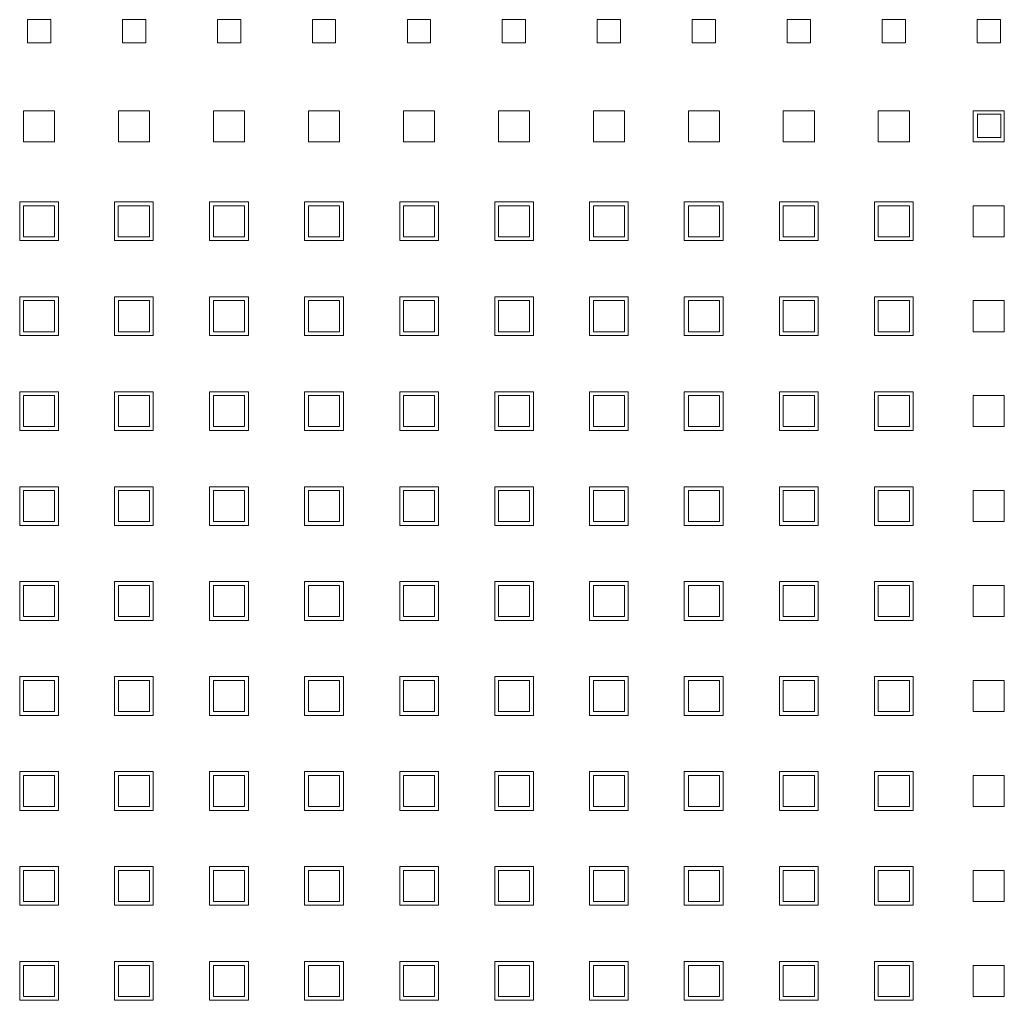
# Model space of a CAD drawing. Header units: millimetres. Extents: x -5941 to 19721, y -9230 to 6433.
# Tile 102 of 204: x 5874 to 5886, y -3913 to -3901. Entities that reach past the tile are written whole.
import ezdxf

# ---------------------------------------------------------------- set-up
doc = ezdxf.new("R2010")
doc.units = ezdxf.units.MM
doc.layers.add('GL-urzadzenia', color=6, linetype='Continuous', lineweight=20)

# ---------------------------------------------------------------- blocks, each defined once
blk = doc.blocks.new('RSen_55_ME_FB_SOg - fxza50a2veb - fully flat decoration panel - SH_daikin_tbq - standard-4997338-bottom')
at = {"lineweight": 18}
for p, q in [((47.47, 182), (47.47, 185)), ((47.47, 185), (50.47, 185)), ((50.47, 185), (50.47, 182)), ((59.7, 182), (59.7, 185)), ((59.7, 185), (62.7, 185)), ((62.7, 185), (62.7, 182)), ((71.93, 182), (71.93, 185)), ((71.93, 185), (74.93, 185)), ((74.93, 185), (74.93, 182)), ((84.16, 182), (84.16, 185)), ((84.16, 185), (87.16, 185)), ((87.16, 185), (87.16, 182)), ((96.39, 182), (96.39, 185)), ((96.39, 185), (99.39, 185)), ((99.39, 185), (99.39, 182)), ((108.62, 182), (108.62, 185)), ((108.62, 185), (111.62, 185)), ((111.62, 185), (111.62, 182)), ((120.85, 182), (120.85, 185)), ((120.85, 185), (123.85, 185)), ((123.85, 185), (123.85, 182)), ((133.08, 182), (133.08, 185)), ((133.08, 185), (136.08, 185)), ((136.08, 185), (136.08, 182)), ((145.31, 182), (145.31, 185)), ((145.31, 185), (148.31, 185)), ((148.31, 185), (148.31, 182)), ((157.54, 182), (157.54, 185)), ((157.54, 185), (160.54, 185)), ((160.54, 185), (160.54, 182)), ((169.77, 182), (169.77, 185)), ((169.77, 185), (172.77, 185)), ((172.77, 185), (172.77, 182)), ((50.47, 182), (47.47, 182)), ((62.7, 182), (59.7, 182)), ((74.93, 182), (71.93, 182)), ((87.16, 182), (84.16, 182)), ((99.39, 182), (96.39, 182)), ((111.62, 182), (108.62, 182)), ((123.85, 182), (120.85, 182)), ((136.08, 182), (133.08, 182)), ((148.31, 182), (145.31, 182)), ((160.54, 182), (157.54, 182)), ((172.77, 182), (169.77, 182)), ((46.97, 173.27), (50.97, 173.27)), ((46.97, 169.27), (46.97, 173.27)), ((50.97, 173.27), (50.97, 169.27)), ((59.2, 173.27), (63.2, 173.27)), ((59.2, 169.27), (59.2, 173.27)), ((63.2, 173.27), (63.2, 169.27)), ((71.43, 173.27), (75.43, 173.27)), ((71.43, 169.27), (71.43, 173.27)), ((75.43, 173.27), (75.43, 169.27)), ((83.66, 173.27), (87.66, 173.27)), ((83.66, 169.27), (83.66, 173.27)), ((87.66, 173.27), (87.66, 169.27)), ((95.89, 173.27), (99.89, 173.27)), ((95.89, 169.27), (95.89, 173.27)), ((99.89, 173.27), (99.89, 169.27)), ((108.12, 173.27), (112.12, 173.27)), ((108.12, 169.27), (108.12, 173.27)), ((112.12, 173.27), (112.12, 169.27)), ((120.35, 173.27), (124.35, 173.27)), ((120.35, 169.27), (120.35, 173.27)), ((124.35, 173.27), (124.35, 169.27)), ((132.58, 173.27), (136.58, 173.27)), ((132.58, 169.27), (132.58, 173.27)), ((136.58, 173.27), (136.58, 169.27)), ((144.81, 173.27), (148.81, 173.27)), ((144.81, 169.27), (144.81, 173.27)), ((148.81, 173.27), (148.81, 169.27)), ((157.04, 173.27), (161.04, 173.27)), ((157.04, 169.27), (157.04, 173.27)), ((161.04, 173.27), (161.04, 169.27)), ((169.27, 173.27), (173.27, 173.27)), ((169.27, 169.27), (169.27, 173.27)), ((169.8, 172.83), (169.8, 169.83)), ((172.8, 172.83), (169.8, 172.83)), ((172.8, 169.83), (172.8, 172.83)), ((173.27, 173.27), (173.27, 169.27)), ((50.97, 169.27), (46.97, 169.27)), ((63.2, 169.27), (59.2, 169.27)), ((75.43, 169.27), (71.43, 169.27)), ((87.66, 169.27), (83.66, 169.27)), ((99.89, 169.27), (95.89, 169.27)), ((112.12, 169.27), (108.12, 169.27)), ((124.35, 169.27), (120.35, 169.27)), ((136.58, 169.27), (132.58, 169.27)), ((148.81, 169.27), (144.81, 169.27)), ((161.04, 169.27), (157.04, 169.27)), ((173.27, 169.27), (169.27, 169.27)), ((169.8, 169.83), (172.8, 169.83)), ((46.47, 156.54), (46.47, 161.54)), ((46.47, 161.54), (51.47, 161.54)), ((50.97, 161.04), (46.97, 161.04)), ((46.97, 161.04), (46.97, 157.04)), ((50.97, 157.04), (50.97, 161.04)), ((51.47, 161.54), (51.47, 156.54)), ((58.67, 156.54), (58.67, 161.54)), ((58.67, 161.54), (63.67, 161.54)), ((63.17, 161.04), (59.17, 161.04)), ((59.17, 161.04), (59.17, 157.04)), ((63.17, 157.04), (63.17, 161.04)), ((63.67, 161.54), (63.67, 156.54)), ((70.93, 156.54), (70.93, 161.54)), ((70.93, 161.54), (75.93, 161.54)), ((75.43, 161.04), (71.43, 161.04)), ((71.43, 161.04), (71.43, 157.04)), ((75.43, 157.04), (75.43, 161.04)), ((75.93, 161.54), (75.93, 156.54)), ((83.16, 156.54), (83.16, 161.54)), ((83.16, 161.54), (88.16, 161.54)), ((87.66, 161.04), (83.66, 161.04)), ((83.66, 161.04), (83.66, 157.04)), ((87.66, 157.04), (87.66, 161.04)), ((88.16, 161.54), (88.16, 156.54)), ((95.42, 156.54), (95.42, 161.54)), ((95.42, 161.54), (100.42, 161.54)), ((99.89, 161.04), (95.89, 161.04)), ((95.89, 161.04), (95.89, 157.04)), ((99.89, 157.04), (99.89, 161.04)), ((100.42, 161.54), (100.42, 156.54)), ((107.65, 156.54), (107.65, 161.54)), ((107.65, 161.54), (112.65, 161.54)), ((112.12, 161.04), (108.12, 161.04)), ((108.12, 161.04), (108.12, 157.04)), ((112.12, 157.04), (112.12, 161.04)), ((112.65, 161.54), (112.65, 156.54)), ((119.85, 156.54), (119.85, 161.54)), ((119.85, 161.54), (124.85, 161.54)), ((124.35, 161.04), (120.35, 161.04)), ((120.35, 161.04), (120.35, 157.04)), ((124.35, 157.04), (124.35, 161.04)), ((124.85, 161.54), (124.85, 156.54)), ((132.05, 156.54), (132.05, 161.54)), ((132.05, 161.54), (137.05, 161.54)), ((136.58, 161.04), (132.58, 161.04)), ((132.58, 161.04), (132.58, 157.04)), ((136.58, 157.04), (136.58, 161.04)), ((137.05, 161.54), (137.05, 156.54)), ((144.31, 156.54), (144.31, 161.54)), ((144.31, 161.54), (149.31, 161.54)), ((148.81, 161.04), (144.81, 161.04)), ((144.81, 161.04), (144.81, 157.04)), ((148.81, 157.04), (148.81, 161.04)), ((149.31, 161.54), (149.31, 156.54)), ((156.54, 156.54), (156.54, 161.54)), ((156.54, 161.54), (161.54, 161.54)), ((161.04, 161.04), (157.04, 161.04)), ((157.04, 161.04), (157.04, 157.04)), ((161.04, 157.04), (161.04, 161.04)), ((161.54, 161.54), (161.54, 156.54)), ((169.27, 161.04), (173.27, 161.04)), ((169.27, 157.04), (169.27, 161.04)), ((173.27, 161.04), (173.27, 157.04)), ((51.47, 156.54), (46.47, 156.54)), ((46.97, 157.04), (50.97, 157.04)), ((63.67, 156.54), (58.67, 156.54)), ((59.17, 157.04), (63.17, 157.04)), ((75.93, 156.54), (70.93, 156.54)), ((71.43, 157.04), (75.43, 157.04)), ((88.16, 156.54), (83.16, 156.54)), ((83.66, 157.04), (87.66, 157.04)), ((100.42, 156.54), (95.42, 156.54)), ((95.89, 157.04), (99.89, 157.04)), ((112.65, 156.54), (107.65, 156.54)), ((108.12, 157.04), (112.12, 157.04)), ((124.85, 156.54), (119.85, 156.54)), ((120.35, 157.04), (124.35, 157.04)), ((137.05, 156.54), (132.05, 156.54)), ((132.58, 157.04), (136.58, 157.04)), ((149.31, 156.54), (144.31, 156.54)), ((144.81, 157.04), (148.81, 157.04)), ((161.54, 156.54), (156.54, 156.54)), ((157.04, 157.04), (161.04, 157.04)), ((173.27, 157.04), (169.27, 157.04)), ((46.47, 144.31), (46.47, 149.31)), ((46.47, 149.31), (51.47, 149.31)), ((50.97, 148.81), (46.97, 148.81)), ((46.97, 148.81), (46.97, 144.81)), ((50.97, 144.81), (50.97, 148.81)), ((51.47, 149.31), (51.47, 144.31)), ((58.67, 144.31), (58.67, 149.31)), ((58.67, 149.31), (63.67, 149.31)), ((63.2, 148.81), (59.2, 148.81)), ((59.2, 148.81), (59.2, 144.81)), ((63.2, 144.81), (63.2, 148.81)), ((63.67, 149.31), (63.67, 144.31)), ((70.93, 144.31), (70.93, 149.31)), ((70.93, 149.31), (75.93, 149.31)), ((75.43, 148.81), (71.43, 148.81)), ((71.43, 148.81), (71.43, 144.81)), ((75.43, 144.81), (75.43, 148.81)), ((75.93, 149.31), (75.93, 144.31)), ((83.16, 144.31), (83.16, 149.31)), ((83.16, 149.31), (88.16, 149.31)), ((87.66, 148.81), (83.66, 148.81)), ((83.66, 148.81), (83.66, 144.81)), ((87.66, 144.81), (87.66, 148.81)), ((88.16, 149.31), (88.16, 144.31)), ((95.42, 144.31), (95.42, 149.31)), ((95.42, 149.31), (100.42, 149.31)), ((99.89, 148.81), (95.89, 148.81)), ((95.89, 148.81), (95.89, 144.81)), ((99.89, 144.81), (99.89, 148.81)), ((100.42, 149.31), (100.42, 144.31)), ((107.65, 144.31), (107.65, 149.31)), ((107.65, 149.31), (112.65, 149.31)), ((112.12, 148.81), (108.12, 148.81)), ((108.12, 148.81), (108.12, 144.81)), ((112.12, 144.81), (112.12, 148.81)), ((112.65, 149.31), (112.65, 144.31)), ((119.85, 144.31), (119.85, 149.31)), ((119.85, 149.31), (124.85, 149.31)), ((124.35, 148.81), (120.35, 148.81)), ((120.35, 148.81), (120.35, 144.81)), ((124.35, 144.81), (124.35, 148.81)), ((124.85, 149.31), (124.85, 144.31)), ((132.05, 144.31), (132.05, 149.31)), ((132.05, 149.31), (137.05, 149.31)), ((136.58, 148.81), (132.58, 148.81)), ((132.58, 148.81), (132.58, 144.81)), ((136.58, 144.81), (136.58, 148.81)), ((137.05, 149.31), (137.05, 144.31)), ((144.31, 144.31), (144.31, 149.31)), ((144.31, 149.31), (149.31, 149.31)), ((148.81, 148.81), (144.81, 148.81)), ((144.81, 148.81), (144.81, 144.81)), ((148.81, 144.81), (148.81, 148.81)), ((149.31, 149.31), (149.31, 144.31)), ((156.54, 144.31), (156.54, 149.31)), ((156.54, 149.31), (161.54, 149.31)), ((161.04, 148.81), (157.04, 148.81)), ((157.04, 148.81), (157.04, 144.81)), ((161.04, 144.81), (161.04, 148.81)), ((161.54, 149.31), (161.54, 144.31)), ((169.27, 148.81), (173.27, 148.81)), ((169.27, 144.81), (169.27, 148.81)), ((173.27, 148.81), (173.27, 144.81)), ((46.97, 144.81), (50.97, 144.81)), ((59.2, 144.81), (63.2, 144.81)), ((71.43, 144.81), (75.43, 144.81)), ((83.66, 144.81), (87.66, 144.81)), ((95.89, 144.81), (99.89, 144.81)), ((108.12, 144.81), (112.12, 144.81)), ((120.35, 144.81), (124.35, 144.81)), ((132.58, 144.81), (136.58, 144.81)), ((144.81, 144.81), (148.81, 144.81)), ((157.04, 144.81), (161.04, 144.81)), ((173.27, 144.81), (169.27, 144.81)), ((51.47, 144.31), (46.47, 144.31)), ((63.67, 144.31), (58.67, 144.31)), ((75.93, 144.31), (70.93, 144.31)), ((88.16, 144.31), (83.16, 144.31)), ((100.42, 144.31), (95.42, 144.31)), ((112.65, 144.31), (107.65, 144.31)), ((124.85, 144.31), (119.85, 144.31)), ((137.05, 144.31), (132.05, 144.31)), ((149.31, 144.31), (144.31, 144.31)), ((161.54, 144.31), (156.54, 144.31)), ((46.47, 132.08), (46.47, 137.08)), ((46.47, 137.08), (51.47, 137.08)), ((51.47, 137.08), (51.47, 132.08)), ((58.67, 132.08), (58.67, 137.08)), ((58.67, 137.08), (63.67, 137.08)), ((63.67, 137.08), (63.67, 132.08)), ((70.93, 132.08), (70.93, 137.08)), ((70.93, 137.08), (75.93, 137.08)), ((75.93, 137.08), (75.93, 132.08)), ((83.16, 132.08), (83.16, 137.08)), ((83.16, 137.08), (88.16, 137.08)), ((88.16, 137.08), (88.16, 132.08)), ((95.42, 132.08), (95.42, 137.08)), ((95.42, 137.08), (100.42, 137.08)), ((100.42, 137.08), (100.42, 132.08)), ((107.65, 132.08), (107.65, 137.08)), ((107.65, 137.08), (112.65, 137.08)), ((112.65, 137.08), (112.65, 132.08)), ((119.85, 132.08), (119.85, 137.08)), ((119.85, 137.08), (124.85, 137.08)), ((124.85, 137.08), (124.85, 132.08)), ((132.05, 132.08), (132.05, 137.08)), ((132.05, 137.08), (137.05, 137.08)), ((137.05, 137.08), (137.05, 132.08)), ((144.31, 132.08), (144.31, 137.08)), ((144.31, 137.08), (149.31, 137.08)), ((149.31, 137.08), (149.31, 132.08)), ((156.54, 132.08), (156.54, 137.08)), ((156.54, 137.08), (161.54, 137.08)), ((161.54, 137.08), (161.54, 132.08)), ((50.97, 136.58), (46.97, 136.58)), ((46.97, 136.58), (46.97, 132.58)), ((50.97, 132.58), (50.97, 136.58)), ((63.2, 136.58), (59.2, 136.58)), ((59.2, 136.58), (59.2, 132.58)), ((63.2, 132.58), (63.2, 136.58)), ((75.43, 136.58), (71.43, 136.58)), ((71.43, 136.58), (71.43, 132.58)), ((75.43, 132.58), (75.43, 136.58)), ((87.66, 136.58), (83.66, 136.58)), ((83.66, 136.58), (83.66, 132.58)), ((87.66, 132.58), (87.66, 136.58)), ((99.89, 136.58), (95.89, 136.58)), ((95.89, 136.58), (95.89, 132.58)), ((99.89, 132.58), (99.89, 136.58)), ((112.12, 136.58), (108.12, 136.58)), ((108.12, 136.58), (108.12, 132.58)), ((112.12, 132.58), (112.12, 136.58)), ((124.35, 136.58), (120.35, 136.58)), ((120.35, 136.58), (120.35, 132.58)), ((124.35, 132.58), (124.35, 136.58)), ((136.58, 136.58), (132.58, 136.58)), ((132.58, 136.58), (132.58, 132.58)), ((136.58, 132.58), (136.58, 136.58)), ((148.81, 136.58), (144.81, 136.58)), ((144.81, 136.58), (144.81, 132.58)), ((148.81, 132.58), (148.81, 136.58)), ((161.04, 136.58), (157.04, 136.58)), ((157.04, 136.58), (157.04, 132.58)), ((161.04, 132.58), (161.04, 136.58)), ((169.27, 136.58), (173.27, 136.58)), ((169.27, 132.58), (169.27, 136.58)), ((173.27, 136.58), (173.27, 132.58)), ((51.47, 132.08), (46.47, 132.08)), ((46.97, 132.58), (50.97, 132.58)), ((63.67, 132.08), (58.67, 132.08)), ((59.2, 132.58), (63.2, 132.58)), ((75.93, 132.08), (70.93, 132.08)), ((71.43, 132.58), (75.43, 132.58)), ((88.16, 132.08), (83.16, 132.08)), ((83.66, 132.58), (87.66, 132.58)), ((100.42, 132.08), (95.42, 132.08)), ((95.89, 132.58), (99.89, 132.58)), ((112.65, 132.08), (107.65, 132.08)), ((108.12, 132.58), (112.12, 132.58)), ((124.85, 132.08), (119.85, 132.08)), ((120.35, 132.58), (124.35, 132.58)), ((137.05, 132.08), (132.05, 132.08)), ((132.58, 132.58), (136.58, 132.58)), ((149.31, 132.08), (144.31, 132.08)), ((144.81, 132.58), (148.81, 132.58)), ((161.54, 132.08), (156.54, 132.08)), ((157.04, 132.58), (161.04, 132.58)), ((173.27, 132.58), (169.27, 132.58)), ((46.47, 119.85), (46.47, 124.85)), ((46.47, 124.85), (51.47, 124.85)), ((50.97, 124.35), (46.97, 124.35)), ((46.97, 124.35), (46.97, 120.35)), ((50.97, 120.35), (50.97, 124.35)), ((51.47, 124.85), (51.47, 119.85)), ((58.67, 119.85), (58.67, 124.85)), ((58.67, 124.85), (63.67, 124.85)), ((63.2, 124.35), (59.2, 124.35)), ((59.2, 124.35), (59.2, 120.35)), ((63.2, 120.35), (63.2, 124.35)), ((63.67, 124.85), (63.67, 119.85)), ((70.93, 119.85), (70.93, 124.85)), ((70.93, 124.85), (75.93, 124.85)), ((75.43, 124.35), (71.43, 124.35)), ((71.43, 124.35), (71.43, 120.35)), ((75.43, 120.35), (75.43, 124.35)), ((75.93, 124.85), (75.93, 119.85)), ((83.16, 119.85), (83.16, 124.85)), ((83.16, 124.85), (88.16, 124.85)), ((87.66, 124.35), (83.66, 124.35)), ((83.66, 124.35), (83.66, 120.35)), ((87.66, 120.35), (87.66, 124.35)), ((88.16, 124.85), (88.16, 119.85)), ((95.42, 119.85), (95.42, 124.85)), ((95.42, 124.85), (100.42, 124.85)), ((99.89, 124.35), (95.89, 124.35)), ((95.89, 124.35), (95.89, 120.35)), ((99.89, 120.35), (99.89, 124.35)), ((100.42, 124.85), (100.42, 119.85)), ((107.65, 119.85), (107.65, 124.85)), ((107.65, 124.85), (112.65, 124.85)), ((112.12, 124.35), (108.12, 124.35)), ((108.12, 124.35), (108.12, 120.35)), ((112.12, 120.35), (112.12, 124.35)), ((112.65, 124.85), (112.65, 119.85)), ((119.85, 119.85), (119.85, 124.85)), ((119.85, 124.85), (124.85, 124.85)), ((124.35, 124.35), (120.35, 124.35)), ((120.35, 124.35), (120.35, 120.35)), ((124.35, 120.35), (124.35, 124.35)), ((124.85, 124.85), (124.85, 119.85)), ((132.05, 119.85), (132.05, 124.85)), ((132.05, 124.85), (137.05, 124.85)), ((136.58, 124.35), (132.58, 124.35)), ((132.58, 124.35), (132.58, 120.35)), ((136.58, 120.35), (136.58, 124.35)), ((137.05, 124.85), (137.05, 119.85)), ((144.31, 119.85), (144.31, 124.85)), ((144.31, 124.85), (149.31, 124.85)), ((148.81, 124.35), (144.81, 124.35)), ((144.81, 124.35), (144.81, 120.35)), ((148.81, 120.35), (148.81, 124.35)), ((149.31, 124.85), (149.31, 119.85)), ((156.54, 119.85), (156.54, 124.85)), ((156.54, 124.85), (161.54, 124.85)), ((161.04, 124.35), (157.04, 124.35)), ((157.04, 124.35), (157.04, 120.35)), ((161.04, 120.35), (161.04, 124.35)), ((161.54, 124.85), (161.54, 119.85)), ((169.27, 124.35), (173.27, 124.35)), ((169.27, 120.35), (169.27, 124.35)), ((173.27, 124.35), (173.27, 120.35)), ((51.47, 119.85), (46.47, 119.85)), ((46.97, 120.35), (50.97, 120.35)), ((63.67, 119.85), (58.67, 119.85)), ((59.2, 120.35), (63.2, 120.35)), ((75.93, 119.85), (70.93, 119.85)), ((71.43, 120.35), (75.43, 120.35)), ((88.16, 119.85), (83.16, 119.85)), ((83.66, 120.35), (87.66, 120.35)), ((100.42, 119.85), (95.42, 119.85)), ((95.89, 120.35), (99.89, 120.35)), ((112.65, 119.85), (107.65, 119.85)), ((108.12, 120.35), (112.12, 120.35)), ((124.85, 119.85), (119.85, 119.85)), ((120.35, 120.35), (124.35, 120.35)), ((137.05, 119.85), (132.05, 119.85)), ((132.58, 120.35), (136.58, 120.35)), ((149.31, 119.85), (144.31, 119.85)), ((144.81, 120.35), (148.81, 120.35)), ((161.54, 119.85), (156.54, 119.85)), ((157.04, 120.35), (161.04, 120.35)), ((173.27, 120.35), (169.27, 120.35)), ((46.47, 107.62), (46.47, 112.62)), ((46.47, 112.62), (51.47, 112.62)), ((50.97, 112.12), (46.97, 112.12)), ((46.97, 112.12), (46.97, 108.12)), ((50.97, 108.12), (50.97, 112.12)), ((51.47, 112.62), (51.47, 107.62)), ((58.67, 107.62), (58.67, 112.62)), ((58.67, 112.62), (63.67, 112.62)), ((63.2, 112.12), (59.2, 112.12)), ((59.2, 112.12), (59.2, 108.12)), ((63.2, 108.12), (63.2, 112.12)), ((63.67, 112.62), (63.67, 107.62)), ((70.93, 107.62), (70.93, 112.62)), ((70.93, 112.62), (75.93, 112.62)), ((75.43, 112.12), (71.43, 112.12)), ((71.43, 112.12), (71.43, 108.12)), ((75.43, 108.12), (75.43, 112.12)), ((75.93, 112.62), (75.93, 107.62)), ((83.16, 107.62), (83.16, 112.62)), ((83.16, 112.62), (88.16, 112.62)), ((87.66, 112.12), (83.66, 112.12)), ((83.66, 112.12), (83.66, 108.12)), ((87.66, 108.12), (87.66, 112.12)), ((88.16, 112.62), (88.16, 107.62)), ((95.42, 107.62), (95.42, 112.62)), ((95.42, 112.62), (100.42, 112.62)), ((99.89, 112.12), (95.89, 112.12)), ((95.89, 112.12), (95.89, 108.12)), ((99.89, 108.12), (99.89, 112.12)), ((100.42, 112.62), (100.42, 107.62)), ((107.65, 107.62), (107.65, 112.62)), ((107.65, 112.62), (112.65, 112.62)), ((112.12, 112.12), (108.12, 112.12)), ((108.12, 112.12), (108.12, 108.12)), ((112.12, 108.12), (112.12, 112.12)), ((112.65, 112.62), (112.65, 107.62)), ((119.85, 107.62), (119.85, 112.62)), ((119.85, 112.62), (124.85, 112.62)), ((124.35, 112.12), (120.35, 112.12)), ((120.35, 112.12), (120.35, 108.12)), ((124.35, 108.12), (124.35, 112.12)), ((124.85, 112.62), (124.85, 107.62)), ((132.05, 107.62), (132.05, 112.62)), ((132.05, 112.62), (137.05, 112.62)), ((136.58, 112.12), (132.58, 112.12)), ((132.58, 112.12), (132.58, 108.12)), ((136.58, 108.12), (136.58, 112.12)), ((137.05, 112.62), (137.05, 107.62)), ((144.31, 107.62), (144.31, 112.62)), ((144.31, 112.62), (149.31, 112.62)), ((148.81, 112.12), (144.81, 112.12)), ((144.81, 112.12), (144.81, 108.12)), ((148.81, 108.12), (148.81, 112.12)), ((149.31, 112.62), (149.31, 107.62)), ((156.54, 107.62), (156.54, 112.62)), ((156.54, 112.62), (161.54, 112.62)), ((161.04, 112.12), (157.04, 112.12)), ((157.04, 112.12), (157.04, 108.12)), ((161.04, 108.12), (161.04, 112.12)), ((161.54, 112.62), (161.54, 107.62)), ((169.27, 112.12), (173.27, 112.12)), ((169.27, 108.12), (169.27, 112.12)), ((173.27, 112.12), (173.27, 108.12)), ((46.97, 108.12), (50.97, 108.12)), ((59.2, 108.12), (63.2, 108.12)), ((71.43, 108.12), (75.43, 108.12)), ((83.66, 108.12), (87.66, 108.12)), ((95.89, 108.12), (99.89, 108.12)), ((108.12, 108.12), (112.12, 108.12)), ((120.35, 108.12), (124.35, 108.12)), ((132.58, 108.12), (136.58, 108.12)), ((144.81, 108.12), (148.81, 108.12)), ((157.04, 108.12), (161.04, 108.12)), ((173.27, 108.12), (169.27, 108.12)), ((51.47, 107.62), (46.47, 107.62)), ((63.67, 107.62), (58.67, 107.62)), ((75.93, 107.62), (70.93, 107.62)), ((88.16, 107.62), (83.16, 107.62)), ((100.42, 107.62), (95.42, 107.62)), ((112.65, 107.62), (107.65, 107.62)), ((124.85, 107.62), (119.85, 107.62)), ((137.05, 107.62), (132.05, 107.62)), ((149.31, 107.62), (144.31, 107.62)), ((161.54, 107.62), (156.54, 107.62)), ((46.47, 95.39), (46.47, 100.39)), ((46.47, 100.39), (51.47, 100.39)), ((51.47, 100.39), (51.47, 95.39)), ((58.67, 95.39), (58.67, 100.39)), ((58.67, 100.39), (63.67, 100.39)), ((63.67, 100.39), (63.67, 95.39)), ((70.93, 95.39), (70.93, 100.39)), ((70.93, 100.39), (75.93, 100.39)), ((75.93, 100.39), (75.93, 95.39)), ((83.16, 95.39), (83.16, 100.39)), ((83.16, 100.39), (88.16, 100.39)), ((88.16, 100.39), (88.16, 95.39)), ((95.42, 95.39), (95.42, 100.39)), ((95.42, 100.39), (100.42, 100.39)), ((100.42, 100.39), (100.42, 95.39)), ((107.65, 95.39), (107.65, 100.39)), ((107.65, 100.39), (112.65, 100.39)), ((112.65, 100.39), (112.65, 95.39)), ((119.85, 95.39), (119.85, 100.39)), ((119.85, 100.39), (124.85, 100.39)), ((124.85, 100.39), (124.85, 95.39)), ((132.05, 95.39), (132.05, 100.39)), ((132.05, 100.39), (137.05, 100.39)), ((137.05, 100.39), (137.05, 95.39)), ((144.31, 95.39), (144.31, 100.39)), ((144.31, 100.39), (149.31, 100.39)), ((149.31, 100.39), (149.31, 95.39)), ((156.54, 95.39), (156.54, 100.39)), ((156.54, 100.39), (161.54, 100.39)), ((161.54, 100.39), (161.54, 95.39)), ((50.97, 99.89), (46.97, 99.89)), ((46.97, 99.89), (46.97, 95.89)), ((50.97, 95.89), (50.97, 99.89)), ((63.2, 99.89), (59.2, 99.89)), ((59.2, 99.89), (59.2, 95.89)), ((63.2, 95.89), (63.2, 99.89)), ((75.43, 99.89), (71.43, 99.89)), ((71.43, 99.89), (71.43, 95.89)), ((75.43, 95.89), (75.43, 99.89)), ((87.66, 99.89), (83.66, 99.89)), ((83.66, 99.89), (83.66, 95.89)), ((87.66, 95.89), (87.66, 99.89)), ((99.89, 99.89), (95.89, 99.89)), ((95.89, 99.89), (95.89, 95.89)), ((99.89, 95.89), (99.89, 99.89)), ((112.12, 99.89), (108.12, 99.89)), ((108.12, 99.89), (108.12, 95.89)), ((112.12, 95.89), (112.12, 99.89)), ((124.35, 99.89), (120.35, 99.89)), ((120.35, 99.89), (120.35, 95.89)), ((124.35, 95.89), (124.35, 99.89)), ((136.58, 99.89), (132.58, 99.89)), ((132.58, 99.89), (132.58, 95.89)), ((136.58, 95.89), (136.58, 99.89)), ((148.81, 99.89), (144.81, 99.89)), ((144.81, 99.89), (144.81, 95.89)), ((148.81, 95.89), (148.81, 99.89)), ((161.04, 99.89), (157.04, 99.89)), ((157.04, 99.89), (157.04, 95.89)), ((161.04, 95.89), (161.04, 99.89)), ((169.27, 99.89), (173.27, 99.89)), ((169.27, 95.89), (169.27, 99.89)), ((173.27, 99.89), (173.27, 95.89)), ((51.47, 95.39), (46.47, 95.39)), ((46.97, 95.89), (50.97, 95.89)), ((63.67, 95.39), (58.67, 95.39)), ((59.2, 95.89), (63.2, 95.89)), ((75.93, 95.39), (70.93, 95.39)), ((71.43, 95.89), (75.43, 95.89)), ((88.16, 95.39), (83.16, 95.39)), ((83.66, 95.89), (87.66, 95.89)), ((100.42, 95.39), (95.42, 95.39)), ((95.89, 95.89), (99.89, 95.89)), ((112.65, 95.39), (107.65, 95.39)), ((108.12, 95.89), (112.12, 95.89)), ((124.85, 95.39), (119.85, 95.39)), ((120.35, 95.89), (124.35, 95.89)), ((137.05, 95.39), (132.05, 95.39)), ((132.58, 95.89), (136.58, 95.89)), ((149.31, 95.39), (144.31, 95.39)), ((144.81, 95.89), (148.81, 95.89)), ((161.54, 95.39), (156.54, 95.39)), ((157.04, 95.89), (161.04, 95.89)), ((173.27, 95.89), (169.27, 95.89)), ((46.47, 83.16), (46.47, 88.16)), ((46.47, 88.16), (51.47, 88.16)), ((50.97, 87.66), (46.97, 87.66)), ((46.97, 87.66), (46.97, 83.66)), ((50.97, 83.66), (50.97, 87.66)), ((51.47, 88.16), (51.47, 83.16)), ((58.67, 83.16), (58.67, 88.16)), ((58.67, 88.16), (63.67, 88.16)), ((63.2, 87.66), (59.2, 87.66)), ((59.2, 87.66), (59.2, 83.66)), ((63.2, 83.66), (63.2, 87.66)), ((63.67, 88.16), (63.67, 83.16)), ((70.93, 83.16), (70.93, 88.16)), ((70.93, 88.16), (75.93, 88.16)), ((75.43, 87.66), (71.43, 87.66)), ((71.43, 87.66), (71.43, 83.66)), ((75.43, 83.66), (75.43, 87.66)), ((75.93, 88.16), (75.93, 83.16)), ((83.16, 83.16), (83.16, 88.16)), ((83.16, 88.16), (88.16, 88.16)), ((87.66, 87.66), (83.66, 87.66)), ((83.66, 87.66), (83.66, 83.66)), ((87.66, 83.66), (87.66, 87.66)), ((88.16, 88.16), (88.16, 83.16)), ((95.42, 83.16), (95.42, 88.16)), ((95.42, 88.16), (100.42, 88.16)), ((99.89, 87.66), (95.89, 87.66)), ((95.89, 87.66), (95.89, 83.66)), ((99.89, 83.66), (99.89, 87.66)), ((100.42, 88.16), (100.42, 83.16)), ((107.65, 83.16), (107.65, 88.16)), ((107.65, 88.16), (112.65, 88.16)), ((112.12, 87.66), (108.12, 87.66)), ((108.12, 87.66), (108.12, 83.66)), ((112.12, 83.66), (112.12, 87.66)), ((112.65, 88.16), (112.65, 83.16)), ((119.85, 83.16), (119.85, 88.16)), ((119.85, 88.16), (124.85, 88.16)), ((124.35, 87.66), (120.35, 87.66)), ((120.35, 87.66), (120.35, 83.66)), ((124.35, 83.66), (124.35, 87.66)), ((124.85, 88.16), (124.85, 83.16)), ((132.05, 83.16), (132.05, 88.16)), ((132.05, 88.16), (137.05, 88.16)), ((136.58, 87.66), (132.58, 87.66)), ((132.58, 87.66), (132.58, 83.66)), ((136.58, 83.66), (136.58, 87.66)), ((137.05, 88.16), (137.05, 83.16)), ((144.31, 83.16), (144.31, 88.16)), ((144.31, 88.16), (149.31, 88.16)), ((148.81, 87.66), (144.81, 87.66)), ((144.81, 87.66), (144.81, 83.66)), ((148.81, 83.66), (148.81, 87.66)), ((149.31, 88.16), (149.31, 83.16)), ((156.54, 83.16), (156.54, 88.16)), ((156.54, 88.16), (161.54, 88.16)), ((161.04, 87.66), (157.04, 87.66)), ((157.04, 87.66), (157.04, 83.66)), ((161.04, 83.66), (161.04, 87.66)), ((161.54, 88.16), (161.54, 83.16)), ((169.27, 87.66), (173.27, 87.66)), ((169.27, 83.66), (169.27, 87.66)), ((173.27, 87.66), (173.27, 83.66)), ((51.47, 83.16), (46.47, 83.16)), ((46.97, 83.66), (50.97, 83.66)), ((63.67, 83.16), (58.67, 83.16)), ((59.2, 83.66), (63.2, 83.66)), ((75.93, 83.16), (70.93, 83.16)), ((71.43, 83.66), (75.43, 83.66)), ((88.16, 83.16), (83.16, 83.16)), ((83.66, 83.66), (87.66, 83.66)), ((100.42, 83.16), (95.42, 83.16)), ((95.89, 83.66), (99.89, 83.66)), ((112.65, 83.16), (107.65, 83.16)), ((108.12, 83.66), (112.12, 83.66)), ((124.85, 83.16), (119.85, 83.16)), ((120.35, 83.66), (124.35, 83.66)), ((137.05, 83.16), (132.05, 83.16)), ((132.58, 83.66), (136.58, 83.66)), ((149.31, 83.16), (144.31, 83.16)), ((144.81, 83.66), (148.81, 83.66)), ((161.54, 83.16), (156.54, 83.16)), ((157.04, 83.66), (161.04, 83.66)), ((173.27, 83.66), (169.27, 83.66)), ((46.47, 70.93), (46.47, 75.93)), ((46.47, 75.93), (51.47, 75.93)), ((50.97, 75.43), (46.97, 75.43)), ((46.97, 75.43), (46.97, 71.43)), ((50.97, 71.43), (50.97, 75.43)), ((51.47, 75.93), (51.47, 70.93)), ((58.67, 70.93), (58.67, 75.93)), ((58.67, 75.93), (63.67, 75.93)), ((63.2, 75.43), (59.2, 75.43)), ((59.2, 75.43), (59.2, 71.43)), ((63.2, 71.43), (63.2, 75.43)), ((63.67, 75.93), (63.67, 70.93)), ((70.93, 70.93), (70.93, 75.93)), ((70.93, 75.93), (75.93, 75.93)), ((75.43, 75.43), (71.43, 75.43)), ((71.43, 75.43), (71.43, 71.43)), ((75.43, 71.43), (75.43, 75.43)), ((75.93, 75.93), (75.93, 70.93)), ((83.16, 70.93), (83.16, 75.93)), ((83.16, 75.93), (88.16, 75.93)), ((87.66, 75.43), (83.66, 75.43)), ((83.66, 75.43), (83.66, 71.43)), ((87.66, 71.43), (87.66, 75.43)), ((88.16, 75.93), (88.16, 70.93)), ((95.42, 70.93), (95.42, 75.93)), ((95.42, 75.93), (100.42, 75.93)), ((99.89, 75.43), (95.89, 75.43)), ((95.89, 75.43), (95.89, 71.43)), ((99.89, 71.43), (99.89, 75.43)), ((100.42, 75.93), (100.42, 70.93)), ((107.65, 70.93), (107.65, 75.93)), ((107.65, 75.93), (112.65, 75.93)), ((112.12, 75.43), (108.12, 75.43)), ((108.12, 75.43), (108.12, 71.43)), ((112.12, 71.43), (112.12, 75.43)), ((112.65, 75.93), (112.65, 70.93)), ((119.85, 70.93), (119.85, 75.93)), ((119.85, 75.93), (124.85, 75.93)), ((124.35, 75.43), (120.35, 75.43)), ((120.35, 75.43), (120.35, 71.43)), ((124.35, 71.43), (124.35, 75.43)), ((124.85, 75.93), (124.85, 70.93)), ((132.05, 70.93), (132.05, 75.93)), ((132.05, 75.93), (137.05, 75.93)), ((136.58, 75.43), (132.58, 75.43)), ((132.58, 75.43), (132.58, 71.43)), ((136.58, 71.43), (136.58, 75.43)), ((137.05, 75.93), (137.05, 70.93)), ((144.31, 70.93), (144.31, 75.93)), ((144.31, 75.93), (149.31, 75.93)), ((148.81, 75.43), (144.81, 75.43)), ((144.81, 75.43), (144.81, 71.43)), ((148.81, 71.43), (148.81, 75.43)), ((149.31, 75.93), (149.31, 70.93)), ((156.54, 70.93), (156.54, 75.93)), ((156.54, 75.93), (161.54, 75.93)), ((161.04, 75.43), (157.04, 75.43)), ((157.04, 75.43), (157.04, 71.43)), ((161.04, 71.43), (161.04, 75.43)), ((161.54, 75.93), (161.54, 70.93)), ((169.27, 75.43), (173.27, 75.43)), ((169.27, 71.43), (169.27, 75.43)), ((173.27, 75.43), (173.27, 71.43)), ((46.97, 71.43), (50.97, 71.43)), ((59.2, 71.43), (63.2, 71.43)), ((71.43, 71.43), (75.43, 71.43)), ((83.66, 71.43), (87.66, 71.43)), ((95.89, 71.43), (99.89, 71.43)), ((108.12, 71.43), (112.12, 71.43)), ((120.35, 71.43), (124.35, 71.43)), ((132.58, 71.43), (136.58, 71.43)), ((144.81, 71.43), (148.81, 71.43)), ((157.04, 71.43), (161.04, 71.43)), ((173.27, 71.43), (169.27, 71.43)), ((51.47, 70.93), (46.47, 70.93)), ((63.67, 70.93), (58.67, 70.93)), ((75.93, 70.93), (70.93, 70.93)), ((88.16, 70.93), (83.16, 70.93)), ((100.42, 70.93), (95.42, 70.93)), ((112.65, 70.93), (107.65, 70.93)), ((124.85, 70.93), (119.85, 70.93)), ((137.05, 70.93), (132.05, 70.93)), ((149.31, 70.93), (144.31, 70.93)), ((161.54, 70.93), (156.54, 70.93)), ((46.47, 58.7), (46.47, 63.7)), ((46.47, 63.7), (51.47, 63.7)), ((51.47, 63.7), (51.47, 58.7)), ((58.67, 58.7), (58.67, 63.7)), ((58.67, 63.7), (63.67, 63.7)), ((63.67, 63.7), (63.67, 58.7)), ((70.93, 58.7), (70.93, 63.7)), ((70.93, 63.7), (75.93, 63.7)), ((75.93, 63.7), (75.93, 58.7)), ((83.16, 58.7), (83.16, 63.7)), ((83.16, 63.7), (88.16, 63.7)), ((88.16, 63.7), (88.16, 58.7)), ((95.42, 58.7), (95.42, 63.7)), ((95.42, 63.7), (100.42, 63.7)), ((100.42, 63.7), (100.42, 58.7)), ((107.65, 58.7), (107.65, 63.7)), ((107.65, 63.7), (112.65, 63.7)), ((112.65, 63.7), (112.65, 58.7)), ((119.85, 58.7), (119.85, 63.7)), ((119.85, 63.7), (124.85, 63.7)), ((124.85, 63.7), (124.85, 58.7)), ((132.05, 58.7), (132.05, 63.7)), ((132.05, 63.7), (137.05, 63.7)), ((137.05, 63.7), (137.05, 58.7)), ((144.31, 58.7), (144.31, 63.7)), ((144.31, 63.7), (149.31, 63.7)), ((149.31, 63.7), (149.31, 58.7)), ((156.54, 58.7), (156.54, 63.7)), ((156.54, 63.7), (161.54, 63.7)), ((161.54, 63.7), (161.54, 58.7)), ((50.97, 63.2), (46.97, 63.2)), ((46.97, 63.2), (46.97, 59.2)), ((50.97, 59.2), (50.97, 63.2)), ((63.2, 63.2), (59.2, 63.2)), ((59.2, 63.2), (59.2, 59.2)), ((63.2, 59.2), (63.2, 63.2)), ((75.43, 63.2), (71.43, 63.2)), ((71.43, 63.2), (71.43, 59.2)), ((75.43, 59.2), (75.43, 63.2)), ((87.66, 63.2), (83.66, 63.2)), ((83.66, 63.2), (83.66, 59.2)), ((87.66, 59.2), (87.66, 63.2)), ((99.89, 63.2), (95.89, 63.2)), ((95.89, 63.2), (95.89, 59.2)), ((99.89, 59.2), (99.89, 63.2)), ((112.12, 63.2), (108.12, 63.2)), ((108.12, 63.2), (108.12, 59.2)), ((112.12, 59.2), (112.12, 63.2)), ((124.35, 63.2), (120.35, 63.2)), ((120.35, 63.2), (120.35, 59.2)), ((124.35, 59.2), (124.35, 63.2)), ((136.58, 63.2), (132.58, 63.2)), ((132.58, 63.2), (132.58, 59.2)), ((136.58, 59.2), (136.58, 63.2)), ((148.81, 63.2), (144.81, 63.2)), ((144.81, 63.2), (144.81, 59.2)), ((148.81, 59.2), (148.81, 63.2)), ((161.04, 63.2), (157.04, 63.2)), ((157.04, 63.2), (157.04, 59.2)), ((161.04, 59.2), (161.04, 63.2)), ((169.27, 63.2), (173.27, 63.2)), ((169.27, 59.2), (169.27, 63.2)), ((173.27, 63.2), (173.27, 59.2)), ((51.47, 58.7), (46.47, 58.7)), ((46.97, 59.2), (50.97, 59.2)), ((63.67, 58.7), (58.67, 58.7)), ((59.2, 59.2), (63.2, 59.2)), ((75.93, 58.7), (70.93, 58.7)), ((71.43, 59.2), (75.43, 59.2)), ((88.16, 58.7), (83.16, 58.7)), ((83.66, 59.2), (87.66, 59.2)), ((100.42, 58.7), (95.42, 58.7)), ((95.89, 59.2), (99.89, 59.2)), ((112.65, 58.7), (107.65, 58.7)), ((108.12, 59.2), (112.12, 59.2)), ((124.85, 58.7), (119.85, 58.7)), ((120.35, 59.2), (124.35, 59.2)), ((137.05, 58.7), (132.05, 58.7)), ((132.58, 59.2), (136.58, 59.2)), ((149.31, 58.7), (144.31, 58.7)), ((144.81, 59.2), (148.81, 59.2)), ((161.54, 58.7), (156.54, 58.7)), ((157.04, 59.2), (161.04, 59.2)), ((173.27, 59.2), (169.27, 59.2))]:
    blk.add_line(p, q, dxfattribs=at)
blk = doc.blocks.new('2658cea6-5bf1-4a8d-8ecb-1a42f1d0a86a')
at = {"lineweight": 18}
blk.add_blockref('RSen_55_ME_FB_SOg - fxza50a2veb - fully flat decoration panel - SH_daikin_tbq - standard-4997338-bottom', (0, 0), dxfattribs=at)
blk = doc.blocks.new('116a95a6-ef70-443d-9a1b-21b416471860')
at = {"layer": 'GL-urzadzenia', "xscale": 0.1, "yscale": 0.1, "zscale": 0.1}
blk.add_blockref('2658cea6-5bf1-4a8d-8ecb-1a42f1d0a86a', (35.05, -31), dxfattribs=at)

msp = doc.modelspace()

# ---------------------------------------------------------------- block references
at = {"layer": 'GL-urzadzenia'}
msp.add_blockref('116a95a6-ef70-443d-9a1b-21b416471860', (5833.982, -3888.085), dxfattribs=at)

doc.saveas('drawing.dxf')
